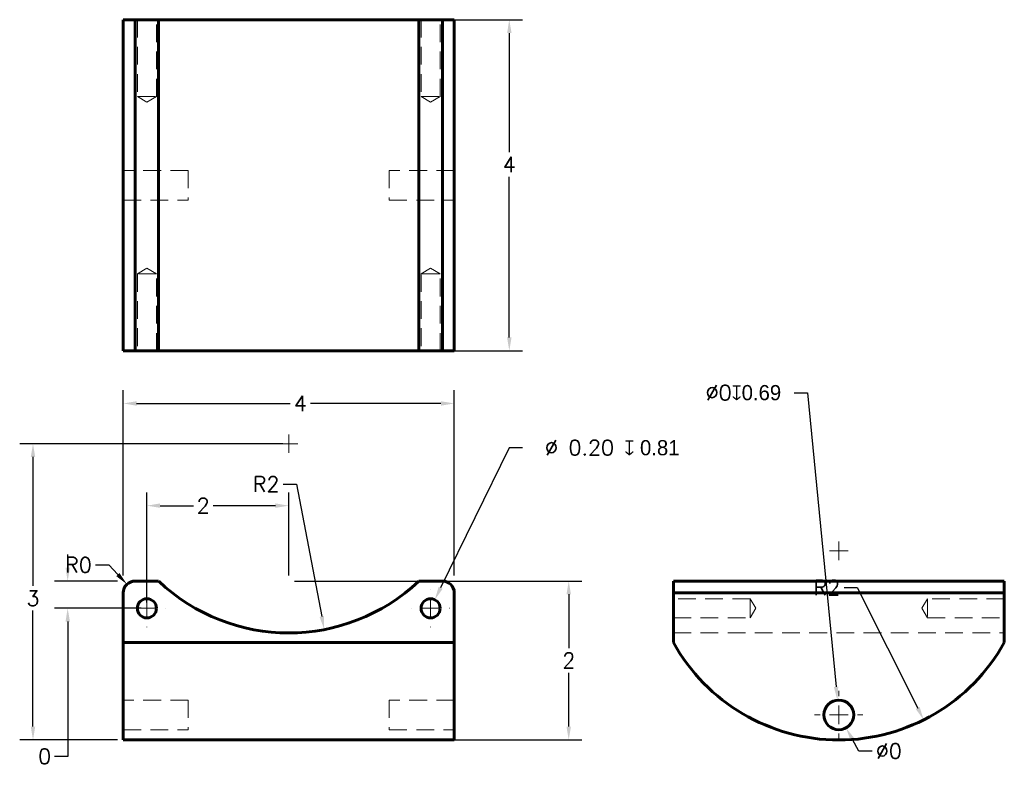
# Model space of a CAD drawing. Header units: inches. Extents: x -28.9 to -18.5, y 64.7 to 72.6.
import ezdxf

# ---------------------------------------------------------------- set-up
doc = ezdxf.new("R2010")
doc.units = ezdxf.units.IN
doc.header["$LTSCALE"] = 0.75
doc.header["$MEASUREMENT"] = 0
for name, pattern in [('CENTER', [2, 1.25, -0.25, 0.25, -0.25]), ('CENTERX2', [0.8, 0.5, -0.1, 0.1, -0.1]), ('HIDDEN', [0.375, 0.25, -0.125])]:
    doc.linetypes.add(name, pattern=pattern)
for name, color, linetype, lineweight in [('CEN', 7, 'CENTER', 15), ('DIM', 7, 'Continuous', 15), ('HID', 7, 'HIDDEN', 20), ('OBJ', 7, 'Continuous', 60)]:
    doc.layers.add(name, color=color, linetype=linetype, lineweight=lineweight)
doc.styles.add('ROMANS', font='romans.shx')
doc.dimstyles.new('DIM2', dxfattribs={"dimscale": 0, "dimtxt": 0.08, "dimasz": 0.07, "dimexe": 0.07, "dimexo": 0.03, "dimgap": 0.025, "dimtad": 0, "dimtih": 1, "dimtoh": 1, "dimdec": 0, "dimzin": 0, "dimdsep": 46, "dimtxsty": 'ROMANS', "dimcen": 0, "dimadec": 0, "dimazin": 0, "dimtfac": 1, "dimtdec": 0, "dimtofl": 0, "dimtmove": 0, "dimatfit": 3, "dimfxl": 0, "dimtolj": 1, "dimtzin": 0, "dimarcsym": 0})
doc.dimstyles.new('DIM2$3', dxfattribs={"dimscale": 0, "dimtxt": 0.08, "dimasz": 0.07, "dimexe": 0.07, "dimexo": 0.03, "dimgap": 0.025, "dimtad": 0, "dimtih": 1, "dimtoh": 1, "dimdec": 0, "dimzin": 0, "dimdsep": 46, "dimtxsty": 'ROMANS', "dimcen": 0, "dimadec": 0, "dimazin": 0, "dimtfac": 1, "dimtdec": 0, "dimtofl": 0, "dimtmove": 0, "dimatfit": 3, "dimfxl": 0, "dimtolj": 1, "dimtzin": 0, "dimarcsym": 0})
doc.dimstyles.new('DIM2$4', dxfattribs={"dimscale": 0, "dimtxt": 0.08, "dimasz": 0.07, "dimexe": 0.07, "dimexo": 0.03, "dimgap": 0.025, "dimtad": 0, "dimtih": 1, "dimtoh": 1, "dimdec": 0, "dimzin": 0, "dimdsep": 46, "dimtxsty": 'ROMANS', "dimcen": 0, "dimadec": 0, "dimazin": 0, "dimtfac": 1, "dimtdec": 0, "dimtofl": 0, "dimtmove": 0, "dimatfit": 3, "dimfxl": 0, "dimtolj": 1, "dimtzin": 0, "dimarcsym": 0})

# ---------------------------------------------------------------- blocks, each defined once
blk = doc.blocks.new('SW_CENTERMARK6')
at = {"color": 7, "linetype": 'CENTERX2'}
for p, q in [((4.9883, 1.0342), (4.9883, 1.0634)), ((4.8898, 0.9358), (4.8607, 0.9358)), ((5.0867, 0.9358), (5.1159, 0.9358)), ((4.9883, 0.8374), (4.9883, 0.8082))]:
    blk.add_line(p, q, dxfattribs=at)
at = {"color": 7, "linetype": 'Continuous'}
for q in [(4.9883, 0.985), (4.9391, 0.9358), (4.9883, 0.8866), (5.0375, 0.9358)]:
    blk.add_line((4.9883, 0.9358), q, dxfattribs=at)
blk = doc.blocks.new('SW_CENTERMARK5')
at = {"color": 7, "linetype": 'Continuous'}
for q in [(4.9883, 1.8525), (4.9391, 1.8033), (4.9883, 1.7541), (5.0375, 1.8033)]:
    blk.add_line((4.9883, 1.8033), q, dxfattribs=at)
blk = doc.blocks.new('*D27')
at = {"layer": 'DEFPOINTS', "color": 0}
for p in [(-20.231, 65.437), (-20.201, 65.125)]:
    blk.add_point(p, dxfattribs=at)
at = {"layer": 'DIM', "color": 0, "lineweight": -2}
for p, q in [((-20.689, 68.687), (-20.548, 68.687)), ((-20.548, 68.687), (-20.245, 65.577))]:
    blk.add_line(p, q, dxfattribs=at)
at = {"layer": 'DIM', "color": 0}
blk.add_solid([(-20.222, 65.579), (-20.268, 65.575), (-20.231, 65.437)], dxfattribs=at)
at = {"layer": 'DIM', "color": 0, "insert": (-21.225, 68.687), "char_height": 0.16057, "attachment_point": 5, "style": 'ROMANS'}
blk.add_mtext('\\A1;∅0\\Fgdt;x0.69', dxfattribs=at)
blk = doc.blocks.new('*D28')
at = {"layer": 'DEFPOINTS', "color": 0}
for p in [(-20.292, 65.418), (-20.14, 65.144)]:
    blk.add_point(p, dxfattribs=at)
at = {"layer": 'DIM', "color": 0, "lineweight": -2}
for p, q in [((-20.003, 64.899), (-20.072, 65.021)), ((-19.863, 64.899), (-20.003, 64.899))]:
    blk.add_line(p, q, dxfattribs=at)
at = {"layer": 'DIM', "color": 0}
blk.add_solid([(-20.051, 65.033), (-20.092, 65.01), (-20.14, 65.144)], dxfattribs=at)
at = {"layer": 'DIM', "color": 0, "insert": (-19.687, 64.899), "char_height": 0.1606, "attachment_point": 5, "style": 'ROMANS'}
blk.add_mtext('\\A1;∅0', dxfattribs=at)
blk = doc.blocks.new('*D29')
at = {"layer": 'DEFPOINTS', "color": 0}
for p in [(-20.216, 67.016), (-19.319, 65.229)]:
    blk.add_point(p, dxfattribs=at)
at = {"layer": 'DIM', "color": 0, "lineweight": -2}
for p, q in [((-20.161, 66.627), (-20.021, 66.627)), ((-20.021, 66.627), (-19.382, 65.354))]:
    blk.add_line(p, q, dxfattribs=at)
at = {"layer": 'DIM', "color": 0}
blk.add_solid([(-19.361, 65.365), (-19.403, 65.344), (-19.319, 65.229)], dxfattribs=at)
at = {"layer": 'DIM', "color": 0, "insert": (-20.342, 66.627), "char_height": 0.1606, "attachment_point": 5, "style": 'ROMANS'}
blk.add_mtext('\\A1;R2', dxfattribs=at)
blk = doc.blocks.new('*D30')
at = {"layer": 'DEFPOINTS', "color": 0}
for p in [(-26.033, 72.631), (-23.701, 72.631), (-26.033, 69.131)]:
    blk.add_point(p, dxfattribs=at)
at = {"layer": 'DIM', "color": 0, "lineweight": -2}
for p, q in [((-25.973, 72.631), (-23.56, 72.631)), ((-23.701, 72.49), (-23.701, 71.23)), ((-23.701, 69.271), (-23.701, 70.969)), ((-25.973, 69.131), (-23.56, 69.131))]:
    blk.add_line(p, q, dxfattribs=at)
at = {"layer": 'DIM', "color": 0}
for points in [[(-23.724, 72.49), (-23.677, 72.49), (-23.701, 72.631)], [(-23.724, 69.271), (-23.677, 69.271), (-23.701, 69.131)]]:
    blk.add_solid(points, dxfattribs=at)
at = {"layer": 'DIM', "color": 0, "insert": (-23.701, 71.1), "char_height": 0.1606, "attachment_point": 5, "style": 'ROMANS'}
blk.add_mtext('\\A1;4', dxfattribs=at)
blk = doc.blocks.new('SW_CENTERMARK2')
at = {"color": 7, "linetype": 'CENTERX2'}
for p, q in [((2.8296, 1.5977), (2.8296, 1.5988)), ((2.7312, 1.4993), (2.7301, 1.4993)), ((2.928, 1.4993), (2.9291, 1.4993)), ((2.8296, 1.4009), (2.8296, 1.3998))]:
    blk.add_line(p, q, dxfattribs=at)
at = {"color": 7, "linetype": 'Continuous'}
for q in [(2.8296, 1.5485), (2.7804, 1.4993), (2.8296, 1.4501), (2.8788, 1.4993)]:
    blk.add_line((2.8296, 1.4993), q, dxfattribs=at)
blk = doc.blocks.new('SW_CENTERMARK1')
at = {"color": 7, "linetype": 'CENTERX2'}
for p, q in [((1.3296, 1.5977), (1.3296, 1.5988)), ((1.2312, 1.4993), (1.2301, 1.4993)), ((1.428, 1.4993), (1.4291, 1.4993)), ((1.3296, 1.4009), (1.3296, 1.3998))]:
    blk.add_line(p, q, dxfattribs=at)
at = {"color": 7, "linetype": 'Continuous'}
for q in [(1.3296, 1.5485), (1.2804, 1.4993), (1.3296, 1.4501), (1.3788, 1.4993)]:
    blk.add_line((1.3296, 1.4993), q, dxfattribs=at)
blk = doc.blocks.new('SW_CENTERMARK0')
at = {"color": 7, "linetype": 'Continuous'}
for q in [(2.0796, 2.4185), (2.0304, 2.3693), (2.0796, 2.3201), (2.1288, 2.3693)]:
    blk.add_line((2.0796, 2.3693), q, dxfattribs=at)
blk = doc.blocks.new('*D31')
at = {"layer": 'DEFPOINTS', "color": 0}
for p in [(-24.489, 66.498), (-24.578, 66.318)]:
    blk.add_point(p, dxfattribs=at)
at = {"layer": 'DIM', "color": 0, "lineweight": -2}
for p, q in [((-23.701, 68.105), (-24.427, 66.625)), ((-23.56, 68.105), (-23.701, 68.105))]:
    blk.add_line(p, q, dxfattribs=at)
at = {"layer": 'DIM', "color": 0}
blk.add_solid([(-24.448, 66.635), (-24.406, 66.614), (-24.489, 66.498)], dxfattribs=at)
at = {"layer": 'DIM', "color": 0, "insert": (-22.612, 68.105), "char_height": 0.16057, "attachment_point": 5, "style": 'ROMANS'}
blk.add_mtext('\\A1;%%c 0.20 \\Fgdt;x 0.81', dxfattribs=at)
blk = doc.blocks.new('*D32')
at = {"layer": 'DEFPOINTS', "color": 0}
for p in [(-27.744, 66.662), (-27.658, 66.571)]:
    blk.add_point(p, dxfattribs=at)
at = {"layer": 'DIM', "color": 0, "lineweight": -2}
for p, q in [((-28.077, 66.867), (-27.937, 66.867)), ((-27.937, 66.867), (-27.84, 66.764))]:
    blk.add_line(p, q, dxfattribs=at)
at = {"layer": 'DIM', "color": 0}
blk.add_solid([(-27.823, 66.781), (-27.857, 66.748), (-27.744, 66.662)], dxfattribs=at)
at = {"layer": 'DIM', "color": 0, "insert": (-28.257, 66.867), "char_height": 0.1606, "attachment_point": 5, "style": 'ROMANS'}
blk.add_mtext('\\A1;R0', dxfattribs=at)
blk = doc.blocks.new('*D33')
at = {"layer": 'DEFPOINTS', "color": 0}
for p in [(-28.371, 66.696), (-27.783, 66.696), (-27.533, 66.408)]:
    blk.add_point(p, dxfattribs=at)
at = {"layer": 'DIM', "color": 0, "lineweight": -2}
for p, q in [((-28.371, 66.837), (-28.371, 66.977)), ((-27.844, 66.696), (-28.511, 66.696)), ((-27.594, 66.408), (-28.511, 66.408)), ((-28.371, 66.268), (-28.371, 64.843)), ((-28.371, 64.843), (-28.511, 64.843))]:
    blk.add_line(p, q, dxfattribs=at)
at = {"layer": 'DIM', "color": 0}
for points in [[(-28.394, 66.837), (-28.347, 66.837), (-28.371, 66.696)], [(-28.394, 66.268), (-28.347, 66.268), (-28.371, 66.408)]]:
    blk.add_solid(points, dxfattribs=at)
at = {"layer": 'DIM', "color": 0, "insert": (-28.615, 64.843), "char_height": 0.1606, "attachment_point": 5, "style": 'ROMANS'}
blk.add_mtext('\\A1;0', dxfattribs=at)
blk = doc.blocks.new('*D34')
at = {"layer": 'DEFPOINTS', "color": 0}
for p in [(-26.033, 67.493), (-26.033, 66.696), (-27.533, 66.408)]:
    blk.add_point(p, dxfattribs=at)
at = {"layer": 'DIM', "color": 0, "lineweight": -2}
for p, q in [((-27.533, 66.468), (-27.533, 67.634)), ((-26.033, 66.756), (-26.033, 67.634)), ((-27.393, 67.493), (-27.042, 67.493)), ((-26.174, 67.493), (-26.834, 67.493))]:
    blk.add_line(p, q, dxfattribs=at)
at = {"layer": 'DIM', "color": 0}
for points in [[(-27.393, 67.517), (-27.393, 67.47), (-27.533, 67.493)], [(-26.174, 67.517), (-26.174, 67.47), (-26.033, 67.493)]]:
    blk.add_solid(points, dxfattribs=at)
at = {"layer": 'DIM', "color": 0, "insert": (-26.938, 67.493), "char_height": 0.1606, "attachment_point": 5, "style": 'ROMANS'}
blk.add_mtext('\\A1;2', dxfattribs=at)
blk = doc.blocks.new('*D35')
at = {"layer": 'DEFPOINTS', "color": 0}
for p in [(-26.033, 68.148), (-28.738, 65.016), (-27.783, 65.016)]:
    blk.add_point(p, dxfattribs=at)
at = {"layer": 'DIM', "color": 0, "lineweight": -2}
for p, q in [((-26.094, 68.148), (-28.878, 68.148)), ((-28.738, 68.008), (-28.738, 66.645)), ((-28.738, 65.157), (-28.738, 66.384)), ((-27.844, 65.016), (-28.878, 65.016))]:
    blk.add_line(p, q, dxfattribs=at)
at = {"layer": 'DIM', "color": 0}
for points in [[(-28.761, 68.008), (-28.714, 68.008), (-28.738, 68.148)], [(-28.761, 65.157), (-28.714, 65.157), (-28.738, 65.016)]]:
    blk.add_solid(points, dxfattribs=at)
at = {"layer": 'DIM', "color": 0, "insert": (-28.738, 66.514), "char_height": 0.1606, "attachment_point": 5, "style": 'ROMANS'}
blk.add_mtext('\\A1;3', dxfattribs=at)
blk = doc.blocks.new('*D36')
at = {"layer": 'DEFPOINTS', "color": 0}
for p in [(-26.033, 68.148), (-25.658, 66.184)]:
    blk.add_point(p, dxfattribs=at)
at = {"layer": 'DIM', "color": 0, "lineweight": -2}
for p, q in [((-26.092, 67.721), (-25.952, 67.721)), ((-25.952, 67.721), (-25.684, 66.322))]:
    blk.add_line(p, q, dxfattribs=at)
at = {"layer": 'DIM', "color": 0}
blk.add_solid([(-25.661, 66.326), (-25.707, 66.317), (-25.658, 66.184)], dxfattribs=at)
at = {"layer": 'DIM', "color": 0, "insert": (-26.272, 67.721), "char_height": 0.1606, "attachment_point": 5, "style": 'ROMANS'}
blk.add_mtext('\\A1;R2', dxfattribs=at)
blk = doc.blocks.new('*D37')
at = {"layer": 'DEFPOINTS', "color": 0}
for p in [(-24.283, 68.574), (-27.783, 66.696), (-24.283, 66.696)]:
    blk.add_point(p, dxfattribs=at)
at = {"layer": 'DIM', "color": 0, "lineweight": -2}
for p, q in [((-27.783, 66.756), (-27.783, 68.714)), ((-24.283, 66.756), (-24.283, 68.714)), ((-27.643, 68.574), (-26.017, 68.574)), ((-24.424, 68.574), (-25.802, 68.574))]:
    blk.add_line(p, q, dxfattribs=at)
at = {"layer": 'DIM', "color": 0}
for points in [[(-27.643, 68.597), (-27.643, 68.55), (-27.783, 68.574)], [(-24.424, 68.597), (-24.424, 68.55), (-24.283, 68.574)]]:
    blk.add_solid(points, dxfattribs=at)
at = {"layer": 'DIM', "color": 0, "insert": (-25.91, 68.574), "char_height": 0.1606, "attachment_point": 5, "style": 'ROMANS'}
blk.add_mtext('\\A1;4', dxfattribs=at)
blk = doc.blocks.new('*D38')
at = {"layer": 'DEFPOINTS', "color": 0}
for p in [(-26.033, 66.696), (-23.072, 66.696), (-26.033, 65.016)]:
    blk.add_point(p, dxfattribs=at)
at = {"layer": 'DIM', "color": 0, "lineweight": -2}
for p, q in [((-25.973, 66.696), (-22.932, 66.696)), ((-23.072, 66.556), (-23.072, 65.987)), ((-23.072, 65.157), (-23.072, 65.726)), ((-25.973, 65.016), (-22.932, 65.016))]:
    blk.add_line(p, q, dxfattribs=at)
at = {"layer": 'DIM', "color": 0}
for points in [[(-23.096, 66.556), (-23.049, 66.556), (-23.072, 66.696)], [(-23.096, 65.157), (-23.049, 65.157), (-23.072, 65.016)]]:
    blk.add_solid(points, dxfattribs=at)
at = {"layer": 'DIM', "color": 0, "insert": (-23.072, 65.856), "char_height": 0.1606, "attachment_point": 5, "style": 'ROMANS'}
blk.add_mtext('\\A1;2', dxfattribs=at)

msp = doc.modelspace()

# ---------------------------------------------------------------- linework, layer by layer
at = {"layer": 'HID'}
for p, q in [((-27.634, 72.631), (-27.634, 71.819)), ((-27.433, 71.819), (-27.433, 72.631)), ((-24.634, 72.631), (-24.634, 71.819)), ((-24.433, 71.819), (-24.433, 72.631)), ((-27.634, 71.819), (-27.533, 71.758)), ((-27.634, 71.819), (-27.433, 71.819)), ((-27.533, 71.758), (-27.433, 71.819)), ((-24.634, 71.819), (-24.533, 71.758)), ((-24.634, 71.819), (-24.433, 71.819)), ((-24.533, 71.758), (-24.433, 71.819)), ((-27.096, 71.037), (-27.783, 71.037)), ((-27.096, 71.037), (-27.096, 70.724)), ((-24.283, 71.037), (-24.971, 71.037)), ((-24.971, 71.037), (-24.971, 70.724)), ((-27.783, 70.724), (-27.096, 70.724)), ((-24.971, 70.724), (-24.283, 70.724)), ((-27.533, 70.003), (-27.634, 69.943)), ((-27.433, 69.943), (-27.533, 70.003)), ((-24.533, 70.003), (-24.634, 69.943)), ((-24.433, 69.943), (-24.533, 70.003)), ((-27.634, 69.943), (-27.634, 69.131)), ((-27.433, 69.943), (-27.634, 69.943)), ((-27.433, 69.131), (-27.433, 69.943)), ((-24.634, 69.943), (-24.634, 69.131)), ((-24.433, 69.943), (-24.634, 69.943)), ((-24.433, 69.131), (-24.433, 69.943)), ((-21.154, 66.509), (-21.966, 66.509)), ((-21.094, 66.408), (-21.154, 66.509)), ((-21.154, 66.408), (-21.154, 66.509)), ((-19.278, 66.509), (-19.338, 66.408)), ((-18.466, 66.509), (-19.278, 66.509)), ((-19.278, 66.509), (-19.278, 66.308)), ((-21.154, 66.308), (-21.094, 66.408)), ((-21.154, 66.308), (-21.154, 66.408)), ((-19.338, 66.408), (-19.278, 66.308)), ((-21.966, 66.308), (-21.154, 66.308)), ((-19.278, 66.308), (-18.466, 66.308)), ((-21.966, 66.148), (-18.466, 66.148)), ((-27.096, 65.438), (-27.783, 65.438)), ((-27.096, 65.438), (-27.096, 65.124)), ((-24.283, 65.438), (-24.971, 65.438)), ((-24.971, 65.438), (-24.971, 65.124)), ((-27.783, 65.124), (-27.096, 65.124)), ((-24.971, 65.124), (-24.283, 65.124))]:
    msp.add_line(p, q, dxfattribs=at)
at = {"layer": 'OBJ'}
for p, q in [((-27.783, 72.631), (-27.658, 72.631)), ((-27.783, 69.131), (-27.783, 72.631)), ((-27.409, 72.631), (-27.658, 72.631)), ((-27.658, 72.631), (-27.658, 69.131)), ((-27.409, 72.631), (-24.658, 72.631)), ((-27.409, 72.631), (-27.409, 69.131)), ((-24.408, 72.631), (-24.658, 72.631)), ((-24.658, 72.631), (-24.658, 69.131)), ((-24.408, 72.631), (-24.283, 72.631)), ((-24.408, 69.131), (-24.408, 72.631)), ((-24.283, 72.631), (-24.283, 69.131)), ((-27.658, 69.131), (-27.783, 69.131)), ((-27.409, 69.131), (-27.658, 69.131)), ((-27.409, 69.131), (-24.658, 69.131)), ((-24.408, 69.131), (-24.658, 69.131)), ((-24.283, 69.131), (-24.408, 69.131)), ((-27.409, 66.696), (-27.658, 66.696)), ((-24.408, 66.696), (-24.658, 66.696)), ((-21.966, 66.696), (-18.466, 66.696)), ((-21.966, 66.571), (-21.966, 66.696)), ((-18.466, 66.696), (-18.466, 66.571)), ((-27.783, 66.571), (-27.783, 66.048)), ((-24.283, 66.571), (-24.283, 66.048)), ((-21.966, 66.571), (-21.966, 66.048)), ((-18.466, 66.571), (-21.966, 66.571)), ((-18.466, 66.048), (-18.466, 66.571)), ((-24.283, 66.048), (-27.783, 66.048)), ((-27.783, 66.048), (-27.783, 65.016)), ((-24.283, 66.048), (-27.783, 66.048)), ((-24.283, 66.048), (-24.283, 65.016)), ((-27.783, 65.016), (-24.283, 65.016))]:
    msp.add_line(p, q, dxfattribs=at)
for centre, radius in [((-27.533, 66.408), 0.101), ((-24.533, 66.408), 0.101), ((-20.216, 65.281), 0.157)]:
    msp.add_circle(centre, radius, dxfattribs=at)
for centre, radius, start, end in [((-27.658, 66.571), 0.125, 90, 180), ((-26.033, 68.148), 2, 226.5521, 313.4479), ((-24.408, 66.571), 0.125, 0, 90), ((-20.216, 67.016), 2, 208.955, 331.045)]:
    msp.add_arc(centre, radius, start, end, dxfattribs=at)

# ---------------------------------------------------------------- block references
at = {"layer": 'CEN', "xscale": 2, "yscale": 2, "zscale": 2}
for name in ['SW_CENTERMARK1', 'SW_CENTERMARK2', 'SW_CENTERMARK6']:
    msp.add_blockref(name, (-30.193, 63.41), dxfattribs=at)
at = {"layer": 'DIM', "xscale": 2, "yscale": 2, "zscale": 2}
for name in ['SW_CENTERMARK0', 'SW_CENTERMARK5']:
    msp.add_blockref(name, (-30.193, 63.41), dxfattribs=at)

# ---------------------------------------------------------------- dimensions: what is measured, and where the dimension line sits
at = {"layer": 'DIM'}
for base, p1, p2, picture, middle in [((-23.70090881, 72.63067093), (-26.033395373, 69.13067093), (-26.033395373, 72.63067093), '*D30', (-23.70090881, 71.099615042)), ((-28.738, 65.016), (-26.033, 68.148), (-27.783, 65.016), '*D35', (-28.738, 66.514)), ((-28.371, 66.696), (-27.533, 66.408), (-27.783, 66.696), '*D33', (-28.615, 64.843)), ((-23.072, 66.696), (-26.033, 65.016), (-26.033, 66.696), '*D38', (-23.072, 65.856))]:
    dim = msp.add_linear_dim(base=base, p1=p1, p2=p2, angle=90, dimstyle='DIM2', override={"dimscale": 2.007184}, dxfattribs=at)
    dim.commit()
    dim.dimension.update_dxf_attribs({"geometry": picture, "text_midpoint": middle, "dimtype": 160})
for p1, p2, text, picture, middle in [((-20.201, 65.125), (-20.231, 65.437), '<>\\Fgdt;x0.69', '*D27', (-21.225, 68.687)), ((-24.578, 66.318), (-24.489, 66.498), '%%c 0.20 \\Fgdt;x 0.81', '*D31', (-22.612, 68.105))]:
    dim = msp.add_diameter_dim_2p(p1=p1, p2=p2, text=text, dimstyle='DIM2$3', override={"dimscale": 2.007184}, dxfattribs=at)
    dim.commit()
    dim.dimension.update_dxf_attribs({"geometry": picture, "text_midpoint": middle, "dimtype": 163})
for base, p1, p2, picture, middle in [((-24.283395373, 68.573728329), (-27.783395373, 66.696181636), (-24.283395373, 66.696181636), '*D37', (-25.909800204, 68.573728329)), ((-26.033395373, 67.493482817), (-27.533395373, 66.408181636), (-26.033395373, 66.696181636), '*D34', (-26.93815871, 67.493482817))]:
    dim = msp.add_linear_dim(base=base, p1=p1, p2=p2, dimstyle='DIM2', override={"dimscale": 2.007184}, dxfattribs=at)
    dim.commit()
    dim.dimension.update_dxf_attribs({"geometry": picture, "text_midpoint": middle, "dimtype": 160})
for center, mpoint, picture, middle in [((-26.033, 68.148), (-25.658, 66.184), '*D36', (-26.272, 67.721)), ((-20.216, 67.016), (-19.319, 65.229), '*D29', (-20.342, 66.627))]:
    dim = msp.add_radius_dim(center=center, mpoint=mpoint, dimstyle='DIM2$4', override={"dimscale": 2.007184}, dxfattribs=at)
    dim.commit()
    dim.dimension.update_dxf_attribs({"geometry": picture, "text_midpoint": middle, "dimtype": 164})
dim = msp.add_radius_dim(center=(-27.658, 66.571), mpoint=(-27.744, 66.662), dimstyle='DIM2$4', override={"dimscale": 2.007184}, dxfattribs=at)
dim.commit()
dim.dimension.update_dxf_attribs({"geometry": '*D32', "text_midpoint": (-28.257, 66.867)})
dim = msp.add_diameter_dim_2p(p1=(-20.292, 65.418), p2=(-20.14, 65.144), dimstyle='DIM2$3', override={"dimscale": 2.007184}, dxfattribs=at)
dim.commit()
dim.dimension.update_dxf_attribs({"geometry": '*D28', "text_midpoint": (-19.687, 64.899)})

doc.saveas('drawing.dxf')
